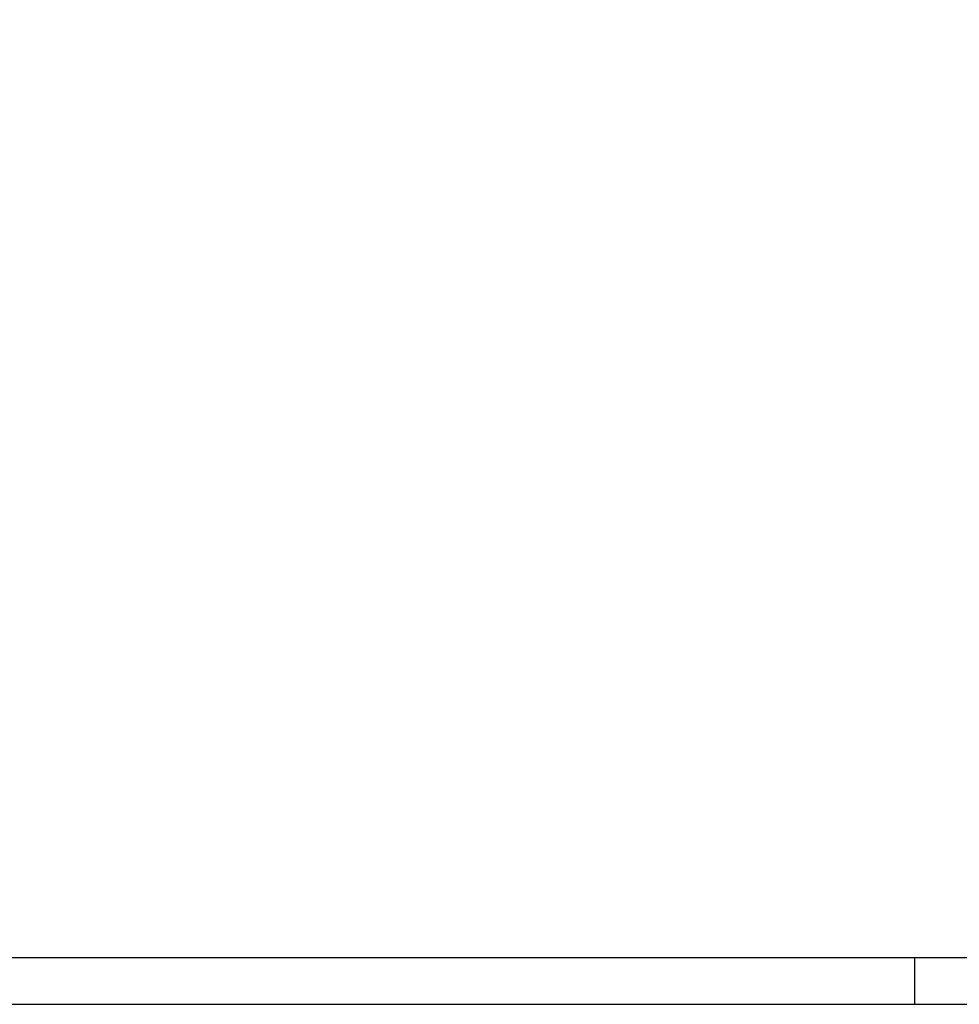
# Model space of a CAD drawing. Extents: x 0 to 118900, y 0 to 84100.
# Tile 14 of 20: x 78797 to 98848, y 0 to 21025. Entities that reach past the tile are written whole.
import ezdxf

# ---------------------------------------------------------------- set-up
doc = ezdxf.new("R2010")
doc.units = 0
doc.header["$LTSCALE"] = 60
doc.header["$MEASUREMENT"] = 0
doc.layers.add('KADER', color=2, linetype='CONTINUOUS')

msp = doc.modelspace()

# ---------------------------------------------------------------- linework, layer by layer
at = {"layer": 'KADER', "color": 3}
msp.add_line((97900, 0), (97900, 1000), dxfattribs=at)
msp.add_line((97900, 0), (97900, 1000), dxfattribs=at)
msp.add_lwpolyline([(0, 0), (118900, 0), (118900, 0), (118900, 84100), (0, 84100)], close=True, dxfattribs=at)
msp.add_lwpolyline([(0, 0), (118900, 0), (118900, 0), (118900, 84100), (0, 84100)], close=True, dxfattribs=at)
at = {"layer": 'KADER'}
msp.add_lwpolyline([(1000, 1000), (117900, 1000), (117900, 1000), (117900, 83100), (1000, 83100)], close=True, dxfattribs=at)
msp.add_lwpolyline([(1000, 1000), (117900, 1000), (117900, 1000), (117900, 83100), (1000, 83100)], close=True, dxfattribs=at)

doc.saveas('drawing.dxf')
